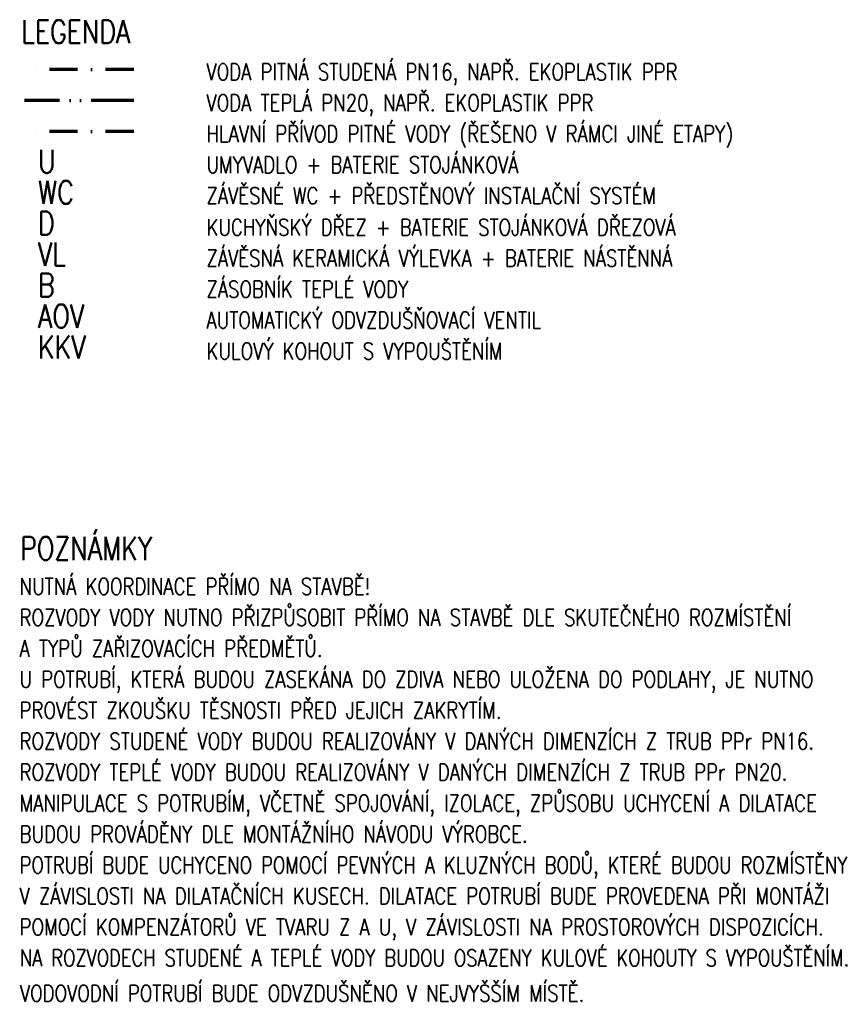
# Model space of a CAD drawing. Header units: millimetres. Extents: x -34728 to 839610, y -480656 to 464976.
# Tile 61 of 69: x 317484 to 326655, y 21941 to 33074. Entities that reach past the tile are written whole.
import ezdxf

# ---------------------------------------------------------------- set-up
doc = ezdxf.new("R2010")
doc.units = ezdxf.units.MM
doc.linetypes.add('ACAD_ISO12W100', pattern=[21, 12, -3, 0, -3, 0, -3])
doc.linetypes.add('ČERCHOVANÁ2', pattern=[12.7, 6.35, -3.175, 0, -3.175])
for name, color, linetype, lineweight in [('TEXT25', 3, 'Continuous', 25), ('TEXT35', 1, 'Continuous', 35), ('z-svoda', 160, 'ČERCHOVANÁ2', 70), ('z-tepla', 240, 'ACAD_ISO12W100', 70)]:
    doc.layers.add(name, color=color, linetype=linetype, lineweight=lineweight)
doc.styles.add('ROMANS', font='romans', dxfattribs={"width": 0.8})

msp = doc.modelspace()

# ---------------------------------------------------------------- linework, layer by layer
at = {"layer": 'z-svoda', "ltscale": 50, "transparency": 33554687}
msp.add_line((318773.5, 32509.69), (317538.31, 32509.69), dxfattribs=at)
at = {"layer": 'z-svoda', "color": 30, "ltscale": 50, "true_color": 0xf8991e, "transparency": 33554687}
msp.add_line((318773.5, 31809.69), (317538.31, 31809.69), dxfattribs=at)
at = {"layer": 'z-tepla', "ltscale": 40, "transparency": 33554687}
msp.add_line((318773.5, 32159.69), (317538.31, 32159.69), dxfattribs=at)

# ---------------------------------------------------------------- texts
at = {"layer": 'TEXT25', "transparency": 33554687, "style": 'ROMANS', "width": 0.8}
for s, p in [('VODA PITNÁ STUDENÁ PN16, NAPŘ. EKOPLASTIK PPR', (319597.65, 32390.59)), ('VODA TEPLÁ PN20, NAPŘ. EKOPLASTIK PPR', (319597.65, 32040.59)), ('HLAVNÍ PŘÍVOD PITNÉ VODY (ŘEŠENO V RÁMCI JINÉ ETAPY)', (319597.65, 31690.59)), ('UMYVADLO + BATERIE STOJÁNKOVÁ', (319597.65, 31340.59)), ('ZÁVĚSNÉ WC + PŘEDSTĚNOVÝ INSTALAČNÍ SYSTÉM', (319597.65, 30990.59)), ('KUCHYŇSKÝ DŘEZ + BATERIE STOJÁNKOVÁ DŘEZOVÁ ', (319597.65, 30632.94)), ('ZÁVĚSNÁ KERAMICKÁ VÝLEVKA + BATERIE NÁSTĚNNÁ', (319597.65, 30282.94)), ('ZÁSOBNÍK TEPLÉ VODY ', (319597.65, 29932.94)), ('AUTOMATICKÝ ODVZDUŠŇOVACÍ VENTIL ', (319597.65, 29582.94)), ('KULOVÝ KOHOUT S VYPOUŠTĚNÍM ', (319597.65, 29232.94)), ('NUTNÁ KOORDINACE PŘÍMO NA STAVBĚ!', (317483.37, 26571.54)), ('ROZVODY VODY NUTNO PŘIZPŮSOBIT PŘÍMO NA STAVBĚ DLE SKUTEČNÉHO ROZMÍSTĚNÍ', (317483.37, 26221.54)), ('A TYPŮ ZAŘIZOVACÍCH PŘEDMĚTŮ. ', (317483.37, 25871.54)), ('U POTRUBÍ, KTERÁ BUDOU ZASEKÁNA DO ZDIVA NEBO ULOŽENA DO PODLAHY, JE NUTNO ', (317483.37, 25521.54)), ('PROVÉST ZKOUŠKU TĚSNOSTI PŘED JEJICH ZAKRYTÍM. ', (317483.37, 25171.54)), ('ROZVODY STUDENÉ VODY BUDOU REALIZOVÁNY V DANÝCH DIMENZÍCH Z TRUB PPr PN16.', (317483.37, 24821.54)), ('ROZVODY TEPLÉ VODY BUDOU REALIZOVÁNY V DANÝCH DIMENZÍCH Z TRUB PPr PN20.', (317483.37, 24471.54)), ('MANIPULACE S POTRUBÍM, VČETNĚ SPOJOVÁNÍ, IZOLACE, ZPŮSOBU UCHYCENÍ A DILATACE ', (317483.37, 24121.54)), ('BUDOU PROVÁDĚNY DLE MONTÁŽNÍHO NÁVODU VÝROBCE. ', (317483.37, 23771.54)), ('POTRUBÍ BUDE UCHYCENO POMOCÍ PEVNÝCH A KLUZNÝCH BODŮ, KTERÉ BUDOU ROZMÍSTĚNY ', (317483.37, 23421.54)), ('V ZÁVISLOSTI NA DILATAČNÍCH KUSECH. DILATACE POTRUBÍ BUDE PROVEDENA PŘI MONTÁŽI ', (317483.37, 23071.54)), ('POMOCÍ KOMPENZÁTORŮ VE TVARU Z A U, V ZÁVISLOSTI NA PROSTOROVÝCH DISPOZICÍCH. ', (317483.37, 22721.54)), ('NA ROZVODECH STUDENÉ A TEPLÉ VODY BUDOU OSAZENY KULOVÉ KOHOUTY S VYPOUŠTĚNÍM.', (317486.63, 22371.54)), ('VODOVODNÍ POTRUBÍ BUDE ODVZDUŠNĚNO V NEJVYŠŠÍM MÍSTĚ. ', (317486.63, 21971.54))]:
    msp.add_text(s, height=187.5, dxfattribs=at).set_placement(p)
at = {"layer": 'TEXT35', "style": 'ROMANS', "width": 0.8}
msp.add_text('LEGENDA', height=262.5, dxfattribs=at).set_placement((317503.66, 32807.06))
at = {"layer": 'TEXT35', "transparency": 33554687, "style": 'ROMANS', "width": 0.8}
for s, p in [('U', (317691.81, 31340.59)), ('WC', (317691.81, 30990.59)), ('D', (317691.81, 30641.57)), ('VL', (317691.81, 30291.57)), ('B', (317691.81, 29941.57)), ('AOV', (317691.81, 29591.57)), ('KKV', (317691.81, 29241.57)), ('POZNÁMKY', (317489.78, 26964.51))]:
    msp.add_text(s, height=262.5, dxfattribs=at).set_placement(p)

doc.saveas('drawing.dxf')
